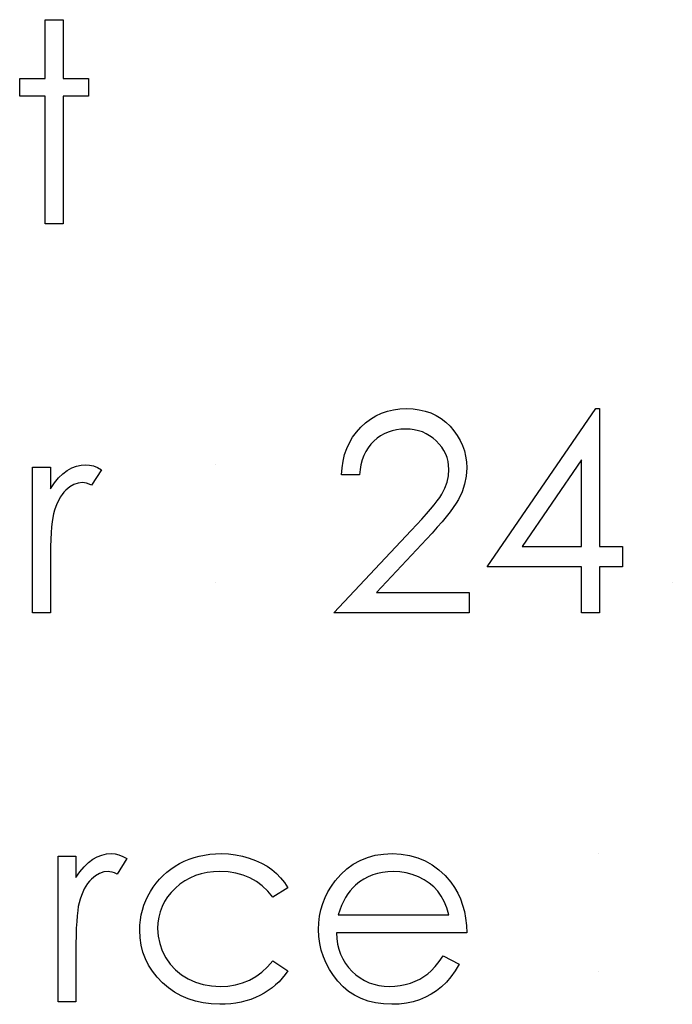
# Model space of a CAD drawing. Header units: inches. Extents: x 1687 to 2505, y -239 to -56.
# Tile 256 of 256: x 1859.183 to 1859.634, y -86.548 to -85.867. Entities that reach past the tile are written whole.
import ezdxf

# ---------------------------------------------------------------- set-up
doc = ezdxf.new("R2010")
doc.units = ezdxf.units.IN
doc.header["$LTSCALE"] = 0.5
doc.header["$MEASUREMENT"] = 0

msp = doc.modelspace()

# ---------------------------------------------------------------- linework, layer by layer
at = {"color": 7, "linetype": 'Continuous'}
for p, q in [((1859.20043, -85.86667), (1859.2128, -85.86667)), ((1859.20044, -85.9073), (1859.20044, -85.86667)), ((1859.2128, -85.86667), (1859.2128, -85.9073)), ((1859.18277, -85.91967), (1859.18277, -85.9073)), ((1859.18277, -85.9073), (1859.20044, -85.9073)), ((1859.2128, -85.9073), (1859.23047, -85.9073)), ((1859.23047, -85.9073), (1859.23047, -85.91967)), ((1859.20044, -85.91967), (1859.18277, -85.91967)), ((1859.20044, -86.008), (1859.20044, -85.91967)), ((1859.23047, -85.91967), (1859.2128, -85.91967)), ((1859.2128, -85.91967), (1859.2128, -86.008)), ((1859.2128, -86.008), (1859.20044, -86.008)), ((1859.43299, -86.13893), (1859.43705, -86.13752)), ((1859.43705, -86.13752), (1859.44127, -86.1365)), ((1859.44127, -86.1365), (1859.44569, -86.13589)), ((1859.44569, -86.13589), (1859.4503, -86.1357)), ((1859.4503, -86.1357), (1859.45483, -86.13589)), ((1859.45483, -86.13589), (1859.45916, -86.13647)), ((1859.45916, -86.13647), (1859.46325, -86.13741)), ((1859.46325, -86.13741), (1859.46714, -86.13874)), ((1859.50606, -86.24523), (1859.58128, -86.1357)), ((1859.58128, -86.1357), (1859.58379, -86.1357)), ((1859.58379, -86.1357), (1859.58379, -86.2311)), ((1859.42198, -86.14558), (1859.42549, -86.14296)), ((1859.42549, -86.14296), (1859.42916, -86.14075)), ((1859.42916, -86.14075), (1859.43299, -86.13893)), ((1859.46714, -86.13874), (1859.47078, -86.14048)), ((1859.47078, -86.14048), (1859.47421, -86.14257)), ((1859.47421, -86.14257), (1859.47744, -86.14503)), ((1859.47744, -86.14503), (1859.48042, -86.1479)), ((1859.41306, -86.15552), (1859.41569, -86.15196)), ((1859.41569, -86.15196), (1859.4187, -86.14862)), ((1859.4187, -86.14862), (1859.42198, -86.14558)), ((1859.43758, -86.15193), (1859.4349, -86.15309)), ((1859.44039, -86.15102), (1859.43758, -86.15193)), ((1859.44335, -86.15036), (1859.44039, -86.15102)), ((1859.44644, -86.14997), (1859.44335, -86.15036)), ((1859.44967, -86.14983), (1859.44644, -86.14997)), ((1859.45276, -86.14997), (1859.44967, -86.14983)), ((1859.45571, -86.15036), (1859.45276, -86.14997)), ((1859.45853, -86.15099), (1859.45571, -86.15036)), ((1859.46126, -86.1519), (1859.45853, -86.15099)), ((1859.46385, -86.15306), (1859.46126, -86.1519)), ((1859.48042, -86.1479), (1859.48312, -86.15102)), ((1859.48312, -86.15102), (1859.48544, -86.15428)), ((1859.41083, -86.15933), (1859.41306, -86.15552)), ((1859.42769, -86.1582), (1859.42562, -86.16038)), ((1859.42996, -86.15624), (1859.42769, -86.1582)), ((1859.43236, -86.15453), (1859.42996, -86.15624)), ((1859.4349, -86.15309), (1859.43236, -86.15453)), ((1859.46631, -86.15447), (1859.46385, -86.15306)), ((1859.46866, -86.15616), (1859.46631, -86.15447)), ((1859.47089, -86.15809), (1859.46866, -86.15616)), ((1859.47294, -86.16021), (1859.47089, -86.15809)), ((1859.48544, -86.15428), (1859.48743, -86.15767)), ((1859.48743, -86.15767), (1859.48906, -86.16118)), ((1859.40749, -86.16758), (1859.40898, -86.16333)), ((1859.40898, -86.16333), (1859.41083, -86.15933)), ((1859.4222, -86.1654), (1859.42082, -86.16822)), ((1859.4238, -86.16278), (1859.4222, -86.1654)), ((1859.42562, -86.16038), (1859.4238, -86.16278)), ((1859.47467, -86.16242), (1859.47294, -86.16021)), ((1859.47617, -86.16471), (1859.47467, -86.16242)), ((1859.47741, -86.16714), (1859.47617, -86.16471)), ((1859.48906, -86.16118), (1859.4903, -86.16485)), ((1859.4903, -86.16485), (1859.49121, -86.16866)), ((1859.40569, -86.17672), (1859.40641, -86.17203)), ((1859.40641, -86.17203), (1859.40749, -86.16758)), ((1859.41969, -86.17125), (1859.41881, -86.17451)), ((1859.42082, -86.16822), (1859.41969, -86.17125)), ((1859.47835, -86.16965), (1859.47741, -86.16714)), ((1859.47901, -86.17225), (1859.47835, -86.16965)), ((1859.47942, -86.17495), (1859.47901, -86.17225)), ((1859.49121, -86.16866), (1859.49173, -86.17258)), ((1859.49173, -86.17258), (1859.49193, -86.17666)), ((1859.57142, -86.17125), (1859.53035, -86.2311)), ((1859.57142, -86.2311), (1859.57142, -86.17125)), ((1859.1916, -86.17633), (1859.20397, -86.17633)), ((1859.1916, -86.27703), (1859.1916, -86.17633)), ((1859.20397, -86.17633), (1859.20397, -86.19116)), ((1859.21264, -86.18075), (1859.21567, -86.17849)), ((1859.21567, -86.17849), (1859.21879, -86.17677)), ((1859.21879, -86.17677), (1859.22199, -86.17553)), ((1859.22199, -86.17553), (1859.22522, -86.17481)), ((1859.22522, -86.17481), (1859.22854, -86.17457)), ((1859.22854, -86.17457), (1859.2311, -86.17479)), ((1859.2311, -86.17479), (1859.23375, -86.17542)), ((1859.2393, -86.17802), (1859.23251, -86.18873)), ((1859.23375, -86.17542), (1859.23649, -86.1765)), ((1859.23649, -86.1765), (1859.2393, -86.17802)), ((1859.40536, -86.18163), (1859.40569, -86.17672)), ((1859.41814, -86.17796), (1859.41773, -86.18163)), ((1859.41881, -86.17451), (1859.41814, -86.17796)), ((1859.47926, -86.18224), (1859.47956, -86.17777)), ((1859.47956, -86.17777), (1859.47942, -86.17495)), ((1859.49193, -86.17666), (1859.49157, -86.18241)), ((1859.20679, -86.18707), (1859.20968, -86.18359)), ((1859.20968, -86.18359), (1859.21264, -86.18075)), ((1859.41773, -86.18163), (1859.40536, -86.18163)), ((1859.47835, -86.18657), (1859.47926, -86.18224)), ((1859.49157, -86.18241), (1859.49049, -86.18795)), ((1859.20397, -86.19116), (1859.20679, -86.18707)), ((1859.21465, -86.19223), (1859.2133, -86.19364)), ((1859.21747, -86.18991), (1859.21465, -86.19223)), ((1859.22031, -86.18826), (1859.21747, -86.18991)), ((1859.22324, -86.18726), (1859.22031, -86.18826)), ((1859.22619, -86.18693), (1859.22324, -86.18726)), ((1859.22754, -86.18704), (1859.22619, -86.18693)), ((1859.22906, -86.18737), (1859.22754, -86.18704)), ((1859.23072, -86.18795), (1859.22906, -86.18737)), ((1859.23251, -86.18873), (1859.23072, -86.18795)), ((1859.47465, -86.19497), (1859.4768, -86.19082)), ((1859.4768, -86.19082), (1859.47835, -86.18657)), ((1859.49049, -86.18795), (1859.48872, -86.19331)), ((1859.20977, -86.19897), (1859.20875, -86.20112)), ((1859.21087, -86.19701), (1859.20977, -86.19897)), ((1859.21203, -86.19524), (1859.21087, -86.19701)), ((1859.2133, -86.19364), (1859.21203, -86.19524)), ((1859.46937, -86.20231), (1859.4715, -86.1996)), ((1859.4715, -86.1996), (1859.47324, -86.19715)), ((1859.47324, -86.19715), (1859.47465, -86.19497)), ((1859.48621, -86.1985), (1859.48461, -86.20115)), ((1859.48872, -86.19331), (1859.48621, -86.1985)), ((1859.20695, -86.20595), (1859.20618, -86.20863)), ((1859.20781, -86.20344), (1859.20695, -86.20595)), ((1859.20875, -86.20112), (1859.20781, -86.20344)), ((1859.4641, -86.20857), (1859.46692, -86.20532)), ((1859.46692, -86.20532), (1859.46937, -86.20231)), ((1859.48268, -86.20405), (1859.48042, -86.20717)), ((1859.48461, -86.20115), (1859.48268, -86.20405)), ((1859.20565, -86.21103), (1859.20521, -86.21398)), ((1859.20618, -86.20863), (1859.20565, -86.21103)), ((1859.4574, -86.21592), (1859.46093, -86.21211)), ((1859.46093, -86.21211), (1859.4641, -86.20857)), ((1859.47782, -86.21048), (1859.47487, -86.21407)), ((1859.48042, -86.20717), (1859.47782, -86.21048)), ((1859.20483, -86.21749), (1859.20452, -86.22155)), ((1859.20521, -86.21398), (1859.20483, -86.21749)), ((1859.40006, -86.27703), (1859.4535, -86.22)), ((1859.4535, -86.22), (1859.4574, -86.21592)), ((1859.47161, -86.21785), (1859.46799, -86.22185)), ((1859.47487, -86.21407), (1859.47161, -86.21785)), ((1859.20427, -86.22613), (1859.20411, -86.23126)), ((1859.20452, -86.22155), (1859.20427, -86.22613)), ((1859.46405, -86.2261), (1859.42957, -86.2629)), ((1859.46799, -86.22185), (1859.46405, -86.2261)), ((1859.20411, -86.23126), (1859.204, -86.23695)), ((1859.53035, -86.2311), (1859.57142, -86.2311)), ((1859.58379, -86.2311), (1859.59969, -86.2311)), ((1859.59969, -86.2311), (1859.59969, -86.24523)), ((1859.204, -86.23695), (1859.20397, -86.24319)), ((1859.20397, -86.24319), (1859.20397, -86.27703)), ((1859.57142, -86.24523), (1859.50606, -86.24523)), ((1859.57142, -86.27703), (1859.57142, -86.24523)), ((1859.59969, -86.24523), (1859.58379, -86.24523)), ((1859.58379, -86.24523), (1859.58379, -86.27703)), ((1859.63414, -86.25583), (1859.63414, -86.25583)), ((1859.42957, -86.2629), (1859.49369, -86.2629)), ((1859.49369, -86.2629), (1859.49369, -86.27703)), ((1859.20397, -86.27703), (1859.1916, -86.27703)), ((1859.49369, -86.27703), (1859.40006, -86.27703)), ((1859.58379, -86.27703), (1859.57142, -86.27703)), ((1859.23646, -86.4458), (1859.23966, -86.44456)), ((1859.23966, -86.44456), (1859.24289, -86.44384)), ((1859.24289, -86.44384), (1859.2462, -86.4436)), ((1859.2462, -86.4436), (1859.24877, -86.44382)), ((1859.24877, -86.44382), (1859.25142, -86.44445)), ((1859.25142, -86.44445), (1859.25415, -86.44553)), ((1859.30701, -86.44533), (1859.31066, -86.44456)), ((1859.31066, -86.44456), (1859.31438, -86.44404)), ((1859.31438, -86.44404), (1859.31822, -86.44371)), ((1859.31822, -86.44371), (1859.32217, -86.4436)), ((1859.32217, -86.4436), (1859.32711, -86.44379)), ((1859.32711, -86.44379), (1859.33199, -86.44437)), ((1859.33199, -86.44437), (1859.33677, -86.44531)), ((1859.42333, -86.44625), (1859.42872, -86.44475)), ((1859.42872, -86.44475), (1859.4344, -86.4439)), ((1859.4344, -86.4439), (1859.44042, -86.4436)), ((1859.44042, -86.4436), (1859.4466, -86.4439)), ((1859.4466, -86.4439), (1859.45248, -86.44484)), ((1859.45248, -86.44484), (1859.45803, -86.44638)), ((1859.58291, -86.4436), (1859.58291, -86.4436)), ((1859.20927, -86.44536), (1859.22164, -86.44536)), ((1859.20927, -86.54606), (1859.20927, -86.44536)), ((1859.22164, -86.44536), (1859.22164, -86.46018)), ((1859.22735, -86.45262), (1859.2303, -86.44978)), ((1859.2303, -86.44978), (1859.23334, -86.44751)), ((1859.23334, -86.44751), (1859.23646, -86.4458)), ((1859.25697, -86.44705), (1859.25018, -86.45776)), ((1859.25415, -86.44553), (1859.25697, -86.44705)), ((1859.29026, -86.45235), (1859.29338, -86.45052)), ((1859.29338, -86.45052), (1859.29663, -86.4489)), ((1859.29663, -86.4489), (1859.3, -86.44749)), ((1859.3, -86.44749), (1859.30345, -86.4463)), ((1859.30345, -86.4463), (1859.30701, -86.44533)), ((1859.33677, -86.44531), (1859.34146, -86.44666)), ((1859.34146, -86.44666), (1859.34593, -86.44832)), ((1859.34593, -86.44832), (1859.35007, -86.45019)), ((1859.35007, -86.45019), (1859.35383, -86.45232)), ((1859.40903, -86.45414), (1859.41348, -86.45094)), ((1859.41348, -86.45094), (1859.41825, -86.44829)), ((1859.41825, -86.44829), (1859.42333, -86.44625)), ((1859.45803, -86.44638), (1859.46325, -86.44854)), ((1859.46325, -86.44854), (1859.46816, -86.45132)), ((1859.46816, -86.45132), (1859.47274, -86.45475)), ((1859.22164, -86.46018), (1859.22445, -86.4561)), ((1859.22445, -86.4561), (1859.22735, -86.45262)), ((1859.23798, -86.45729), (1859.23513, -86.45894)), ((1859.2409, -86.45629), (1859.23798, -86.45729)), ((1859.24386, -86.45596), (1859.2409, -86.45629)), ((1859.24521, -86.45607), (1859.24386, -86.45596)), ((1859.24673, -86.4564), (1859.24521, -86.45607)), ((1859.24838, -86.45698), (1859.24673, -86.4564)), ((1859.25018, -86.45776), (1859.24838, -86.45698)), ((1859.28189, -86.4588), (1859.28449, -86.45649)), ((1859.28449, -86.45649), (1859.28728, -86.45433)), ((1859.28728, -86.45433), (1859.29026, -86.45235)), ((1859.30823, -86.45759), (1859.30428, -86.45883)), ((1859.31237, -86.45668), (1859.30823, -86.45759)), ((1859.31673, -86.45615), (1859.31237, -86.45668)), ((1859.32126, -86.45596), (1859.31673, -86.45615)), ((1859.32691, -86.45624), (1859.32126, -86.45596)), ((1859.33224, -86.45707), (1859.32691, -86.45624)), ((1859.33729, -86.45845), (1859.33224, -86.45707)), ((1859.34204, -86.46038), (1859.33729, -86.45845)), ((1859.35383, -86.45232), (1859.35725, -86.45466)), ((1859.35725, -86.45466), (1859.36037, -86.45729)), ((1859.36037, -86.45729), (1859.36324, -86.46024)), ((1859.40106, -86.46237), (1859.40489, -86.45798)), ((1859.40489, -86.45798), (1859.40903, -86.45414)), ((1859.42703, -86.45831), (1859.42383, -86.45966)), ((1859.43032, -86.45729), (1859.42703, -86.45831)), ((1859.43377, -86.45654), (1859.43032, -86.45729)), ((1859.43736, -86.4561), (1859.43377, -86.45654)), ((1859.44105, -86.45596), (1859.43736, -86.4561)), ((1859.44558, -86.45618), (1859.44105, -86.45596)), ((1859.45, -86.4569), (1859.44558, -86.45618)), ((1859.45433, -86.45806), (1859.45, -86.4569)), ((1859.45853, -86.45972), (1859.45433, -86.45806)), ((1859.47274, -86.45475), (1859.47702, -86.45878)), ((1859.2297, -86.46427), (1859.22854, -86.46604)), ((1859.23097, -86.46267), (1859.2297, -86.46427)), ((1859.23232, -86.46126), (1859.23097, -86.46267)), ((1859.23513, -86.45894), (1859.23232, -86.46126)), ((1859.27508, -86.46678), (1859.27717, -86.46397)), ((1859.27717, -86.46397), (1859.27944, -86.46129)), ((1859.27944, -86.46129), (1859.28189, -86.4588)), ((1859.2936, -86.46477), (1859.29042, -86.46747)), ((1859.29697, -86.46245), (1859.2936, -86.46477)), ((1859.30053, -86.46046), (1859.29697, -86.46245)), ((1859.30428, -86.45883), (1859.30053, -86.46046)), ((1859.34646, -86.46286), (1859.34204, -86.46038)), ((1859.35057, -86.4659), (1859.34646, -86.46286)), ((1859.36324, -86.46024), (1859.36589, -86.46355)), ((1859.36589, -86.46355), (1859.36826, -86.4672)), ((1859.39835, -86.46612), (1859.40106, -86.46237)), ((1859.41511, -86.4654), (1859.41317, -86.46722)), ((1859.41789, -86.46319), (1859.41511, -86.4654)), ((1859.42079, -86.46126), (1859.41789, -86.46319)), ((1859.42383, -86.45966), (1859.42079, -86.46126)), ((1859.46247, -86.46173), (1859.45853, -86.45972)), ((1859.46601, -86.46405), (1859.46247, -86.46173)), ((1859.46915, -86.46667), (1859.46601, -86.46405)), ((1859.47702, -86.45878), (1859.48097, -86.46341)), ((1859.48097, -86.46341), (1859.48351, -86.46703)), ((1859.22641, -86.47015), (1859.22547, -86.47247)), ((1859.22743, -86.468), (1859.22641, -86.47015)), ((1859.22854, -86.46604), (1859.22743, -86.468)), ((1859.27143, -86.47291), (1859.27314, -86.46979)), ((1859.27314, -86.46979), (1859.27508, -86.46678)), ((1859.28755, -86.47043), (1859.28507, -86.47354)), ((1859.29042, -86.46747), (1859.28755, -86.47043)), ((1859.35441, -86.46949), (1859.35057, -86.4659)), ((1859.35791, -86.47363), (1859.35441, -86.46949)), ((1859.36826, -86.4672), (1859.35791, -86.47363)), ((1859.39399, -86.47401), (1859.39598, -86.47001)), ((1859.39598, -86.47001), (1859.39835, -86.46612)), ((1859.4097, -86.4715), (1859.40815, -86.47396)), ((1859.41138, -86.46927), (1859.4097, -86.4715)), ((1859.41317, -86.46722), (1859.41138, -86.46927)), ((1859.47186, -86.4696), (1859.46915, -86.46667)), ((1859.47423, -86.47291), (1859.47186, -86.4696)), ((1859.48351, -86.46703), (1859.48569, -86.47084)), ((1859.48569, -86.47084), (1859.48757, -86.4749)), ((1859.22384, -86.47766), (1859.22332, -86.48006)), ((1859.22462, -86.47498), (1859.22384, -86.47766)), ((1859.22547, -86.47247), (1859.22462, -86.47498)), ((1859.26867, -86.47934), (1859.26994, -86.47608)), ((1859.26994, -86.47608), (1859.27143, -86.47291)), ((1859.28294, -86.4768), (1859.28123, -86.48022)), ((1859.28507, -86.47354), (1859.28294, -86.4768)), ((1859.39109, -86.48243), (1859.39236, -86.47815)), ((1859.39236, -86.47815), (1859.39399, -86.47401)), ((1859.40672, -86.47666), (1859.40539, -86.47956)), ((1859.40815, -86.47396), (1859.40672, -86.47666)), ((1859.4763, -86.47675), (1859.47423, -86.47291)), ((1859.4781, -86.48111), (1859.4763, -86.47675)), ((1859.48757, -86.4749), (1859.48908, -86.47915)), ((1859.48908, -86.47915), (1859.4903, -86.48362)), ((1859.22288, -86.48301), (1859.22249, -86.48652)), ((1859.22332, -86.48006), (1859.22288, -86.48301)), ((1859.26682, -86.48602), (1859.26765, -86.48265)), ((1859.26765, -86.48265), (1859.26867, -86.47934)), ((1859.27988, -86.48379), (1859.27894, -86.48751)), ((1859.28123, -86.48022), (1859.27988, -86.48379)), ((1859.39018, -86.48682), (1859.39109, -86.48243)), ((1859.4042, -86.48265), (1859.40313, -86.48599)), ((1859.40539, -86.47956), (1859.4042, -86.48265)), ((1859.47956, -86.48599), (1859.4781, -86.48111)), ((1859.4903, -86.48362), (1859.49118, -86.48831)), ((1859.22219, -86.49058), (1859.22194, -86.49516)), ((1859.22249, -86.48652), (1859.22219, -86.49058)), ((1859.26591, -86.49298), (1859.26627, -86.48947)), ((1859.26627, -86.48947), (1859.26682, -86.48602)), ((1859.27836, -86.4914), (1859.27817, -86.49543)), ((1859.27894, -86.48751), (1859.27836, -86.4914)), ((1859.38946, -86.49599), (1859.38966, -86.49135)), ((1859.38966, -86.49135), (1859.39018, -86.48682)), ((1859.40313, -86.48599), (1859.47956, -86.48599)), ((1859.49118, -86.48831), (1859.49171, -86.49323)), ((1859.22194, -86.49516), (1859.22177, -86.50029)), ((1859.2658, -86.49654), (1859.26591, -86.49298)), ((1859.26605, -86.50178), (1859.2658, -86.49654)), ((1859.27817, -86.49543), (1859.27853, -86.50071)), ((1859.38968, -86.50093), (1859.38946, -86.49599)), ((1859.49193, -86.49836), (1859.40183, -86.49836)), ((1859.40183, -86.49836), (1859.40208, -86.50233)), ((1859.49171, -86.49323), (1859.49193, -86.49836)), ((1859.22166, -86.50598), (1859.22164, -86.51222)), ((1859.22177, -86.50029), (1859.22166, -86.50598)), ((1859.26679, -86.50683), (1859.26605, -86.50178)), ((1859.27853, -86.50071), (1859.27958, -86.50581)), ((1859.27958, -86.50581), (1859.28134, -86.51078)), ((1859.39029, -86.50576), (1859.38968, -86.50093)), ((1859.39134, -86.51042), (1859.39029, -86.50576)), ((1859.40208, -86.50233), (1859.40263, -86.50614)), ((1859.40263, -86.50614), (1859.40351, -86.50976)), ((1859.22164, -86.51222), (1859.22164, -86.54606)), ((1859.26801, -86.51166), (1859.26679, -86.50683)), ((1859.26975, -86.51633), (1859.26801, -86.51166)), ((1859.28134, -86.51078), (1859.2838, -86.51558)), ((1859.39283, -86.51498), (1859.39134, -86.51042)), ((1859.40351, -86.50976), (1859.40473, -86.51318)), ((1859.40473, -86.51318), (1859.40622, -86.51641)), ((1859.27196, -86.52077), (1859.26975, -86.51633)), ((1859.2838, -86.51558), (1859.28689, -86.52003)), ((1859.28689, -86.52003), (1859.29051, -86.52398)), ((1859.35424, -86.52193), (1859.35791, -86.51779)), ((1859.35791, -86.51779), (1859.36826, -86.52458)), ((1859.39471, -86.51942), (1859.39283, -86.51498)), ((1859.397, -86.52373), (1859.39471, -86.51942)), ((1859.40622, -86.51641), (1859.40804, -86.51948)), ((1859.40804, -86.51948), (1859.41019, -86.52235)), ((1859.47009, -86.52174), (1859.47283, -86.51832)), ((1859.47283, -86.51832), (1859.47564, -86.51426)), ((1859.47564, -86.51426), (1859.48663, -86.52003)), ((1859.48663, -86.52003), (1859.48392, -86.52464)), ((1859.27466, -86.525), (1859.27196, -86.52077)), ((1859.27784, -86.52905), (1859.27466, -86.525)), ((1859.29051, -86.52398), (1859.29462, -86.52737)), ((1859.34613, -86.52856), (1859.35029, -86.52552)), ((1859.35029, -86.52552), (1859.35424, -86.52193)), ((1859.36826, -86.52458), (1859.36639, -86.52726)), ((1859.39973, -86.5279), (1859.397, -86.52373)), ((1859.41019, -86.52235), (1859.41265, -86.52505)), ((1859.41265, -86.52505), (1859.41536, -86.52748)), ((1859.46496, -86.52685), (1859.46747, -86.52461)), ((1859.46747, -86.52461), (1859.47009, -86.52174)), ((1859.48392, -86.52464), (1859.48102, -86.52878)), ((1859.58291, -86.52486), (1859.58291, -86.52486)), ((1859.28154, -86.53289), (1859.27784, -86.52905)), ((1859.28559, -86.5364), (1859.28154, -86.53289)), ((1859.29462, -86.52737), (1859.29928, -86.53024)), ((1859.29928, -86.53024), (1859.30436, -86.53253)), ((1859.30436, -86.53253), (1859.30972, -86.53416)), ((1859.33202, -86.53435), (1859.33696, -86.53297)), ((1859.33696, -86.53297), (1859.34168, -86.53104)), ((1859.34168, -86.53104), (1859.34613, -86.52856)), ((1859.36214, -86.53217), (1859.35979, -86.53438)), ((1859.36434, -86.5298), (1859.36214, -86.53217)), ((1859.36639, -86.52726), (1859.36434, -86.5298)), ((1859.40288, -86.53193), (1859.39973, -86.5279)), ((1859.40638, -86.53565), (1859.40288, -86.53193)), ((1859.41536, -86.52748), (1859.4182, -86.52961)), ((1859.4182, -86.52961), (1859.42121, -86.5314)), ((1859.42121, -86.5314), (1859.42438, -86.53286)), ((1859.42438, -86.53286), (1859.42769, -86.534)), ((1859.44947, -86.53413), (1859.45301, -86.53311)), ((1859.45301, -86.53311), (1859.4564, -86.53184)), ((1859.4564, -86.53184), (1859.45952, -86.53035)), ((1859.45952, -86.53035), (1859.46236, -86.5287)), ((1859.46236, -86.5287), (1859.46496, -86.52685)), ((1859.47793, -86.53248), (1859.47462, -86.53568)), ((1859.48102, -86.52878), (1859.47793, -86.53248)), ((1859.2899, -86.53943), (1859.28559, -86.5364)), ((1859.29448, -86.542), (1859.2899, -86.53943)), ((1859.30972, -86.53416), (1859.31538, -86.53513)), ((1859.31538, -86.53513), (1859.32134, -86.53546)), ((1859.32134, -86.53546), (1859.3268, -86.53518)), ((1859.3268, -86.53518), (1859.33202, -86.53435)), ((1859.35181, -86.54012), (1859.34886, -86.54172)), ((1859.35463, -86.53836), (1859.35181, -86.54012)), ((1859.35731, -86.53645), (1859.35463, -86.53836)), ((1859.35979, -86.53438), (1859.35731, -86.53645)), ((1859.41025, -86.53888), (1859.40638, -86.53565)), ((1859.41442, -86.54161), (1859.41025, -86.53888)), ((1859.42769, -86.534), (1859.43117, -86.5348)), ((1859.43117, -86.5348), (1859.43479, -86.53529)), ((1859.43479, -86.53529), (1859.43857, -86.53546)), ((1859.43857, -86.53546), (1859.44227, -86.53532)), ((1859.44227, -86.53532), (1859.44588, -86.53488)), ((1859.44588, -86.53488), (1859.44947, -86.53413)), ((1859.47111, -86.53847), (1859.46742, -86.5409)), ((1859.47462, -86.53568), (1859.47111, -86.53847)), ((1859.22164, -86.54606), (1859.20927, -86.54606)), ((1859.29931, -86.5441), (1859.29448, -86.542)), ((1859.30439, -86.54573), (1859.29931, -86.5441)), ((1859.30972, -86.54689), (1859.30439, -86.54573)), ((1859.31529, -86.5476), (1859.30972, -86.54689)), ((1859.33235, -86.54697), (1859.32871, -86.54744)), ((1859.33586, -86.54631), (1859.33235, -86.54697)), ((1859.33928, -86.54545), (1859.33586, -86.54631)), ((1859.34257, -86.5444), (1859.33928, -86.54545)), ((1859.34577, -86.54316), (1859.34257, -86.5444)), ((1859.34886, -86.54172), (1859.34577, -86.54316)), ((1859.41889, -86.54385), (1859.41442, -86.54161)), ((1859.42372, -86.54559), (1859.41889, -86.54385)), ((1859.42885, -86.54683), (1859.42372, -86.54559)), ((1859.43432, -86.54758), (1859.42885, -86.54683)), ((1859.45027, -86.54705), (1859.44533, -86.54763)), ((1859.45494, -86.54609), (1859.45027, -86.54705)), ((1859.45933, -86.54473), (1859.45494, -86.54609)), ((1859.46347, -86.54299), (1859.45933, -86.54473)), ((1859.46742, -86.5409), (1859.46347, -86.54299)), ((1859.32115, -86.54783), (1859.31529, -86.5476)), ((1859.32498, -86.54774), (1859.32115, -86.54783)), ((1859.32871, -86.54744), (1859.32498, -86.54774)), ((1859.44012, -86.54783), (1859.43432, -86.54758)), ((1859.44533, -86.54763), (1859.44012, -86.54783))]:
    msp.add_line(p, q, dxfattribs=at)
for centre in [(1859.31792, -86.18605), (1859.31792, -86.26731)]:
    msp.add_arc(centre, 0.01148, 89.99658, 90.00342, dxfattribs=at)

doc.saveas('drawing.dxf')
